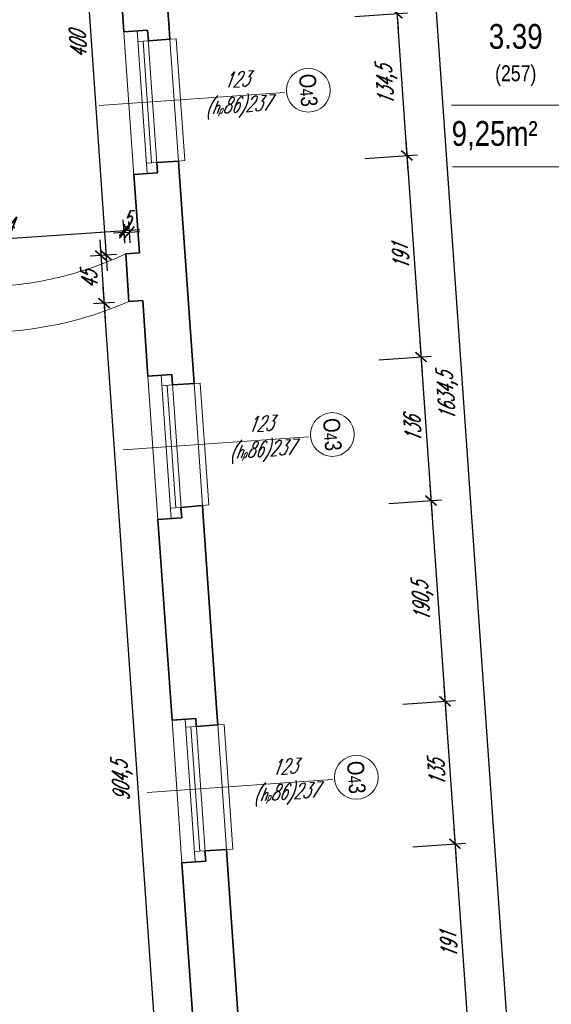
# Model space of a CAD drawing. Header units: millimetres. Extents: x 402 to 79005, y -7782 to 89952.
# Tile 37 of 256: x 22815 to 23318, y 15298 to 16229. Entities that reach past the tile are written whole.
import ezdxf

# ---------------------------------------------------------------- set-up
doc = ezdxf.new("R2010")
doc.units = ezdxf.units.MM
doc.header["$LTSCALE"] = 10
doc.linetypes.add('DASHED', pattern=[19.05, 12.7, -6.35])
doc.layers.get('0').update_dxf_attribs({"lineweight": 0})
doc.layers.get('Defpoints').update_dxf_attribs({"color": 253})
for name, color, linetype, lineweight in [('01 parter - ściany', 253, 'Continuous', 35), ('03-01_okna', 253, 'Continuous', 15), ('04-1_widok', 253, 'Continuous', 5), ('04-2_nad', 253, 'DASHED', 5), ('05-01_wymiary', 253, 'Continuous', 5), ('05-03_opis', 253, 'Continuous', 5)]:
    doc.layers.add(name, color=color, linetype=linetype, lineweight=lineweight)
doc.styles.add('ariel', font='ARIAL.TTF', dxfattribs={"width": 0.8})
doc.styles.add('ariel_wym', font='simplex.shx', dxfattribs={"width": 0.65, "oblique": 25})
doc.dimstyles.new('ariel 50', dxfattribs={"dimtxt": 15, "dimasz": 10, "dimexe": 10, "dimexo": 0, "dimgap": 5, "dimtad": 1, "dimdec": 1, "dimrnd": 0.5, "dimtxsty": 'ariel_wym', "dimblk": 'ARCHTICK', "dimcen": 2.5, "dimdle": 15, "dimazin": 0, "dimtfac": 1, "dimtdec": 1, "dimtix": 1, "dimtmove": 0, "dimatfit": 3, "dimldrblk": 'DOT', "dimfxl": 0, "dimarcsym": 0})
doc.dimstyles.new('ariel 50 wnętrze', dxfattribs={"dimtxt": 15, "dimasz": 10, "dimexe": 10, "dimexo": 0, "dimgap": 5, "dimtad": 1, "dimdec": 1, "dimrnd": 0.5, "dimtxsty": 'ariel_wym', "dimblk": 'ARCHTICK', "dimcen": 2.5, "dimdle": 15, "dimazin": 0, "dimtfac": 1, "dimtdec": 1, "dimtix": 1, "dimtmove": 0, "dimatfit": 3, "dimldrblk": 'DOT', "dimfxl": 0, "dimarcsym": 0})

# ---------------------------------------------------------------- blocks, each defined once
blk = doc.blocks.new('_ArchTick')
at = {"color": 0, "linetype": 'ByBlock', "const_width": 0.15}
blk.add_lwpolyline([(-0.5, -0.5), (0.5, 0.5)], dxfattribs=at)
blk = doc.blocks.new('*D3256')
at = {"layer": '05-01_wymiary', "color": 0, "lineweight": -2}
for p, q in [((23157.44, 16440.96), (23172.87, 16220.28)), ((23118.58, 16423.2), (23168.46, 16426.69)), ((23131.92, 16232.46), (23181.8, 16235.95))]:
    blk.add_line(p, q, dxfattribs=at)
at = {"layer": 'Defpoints', "color": 0, "lineweight": 0}
for p in [(22899.99, 16407.92), (23171.82, 16235.25), (22913.33, 16217.17)]:
    blk.add_point(p, dxfattribs=at)
at = {"layer": '05-01_wymiary', "color": 0, "lineweight": -2, "xscale": 10, "yscale": 10, "zscale": 10}
for p, rotation in [((23158.48, 16426), 94.0000000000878), ((23171.82, 16235.25), 274.0000000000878)]:
    blk.add_blockref('_ArchTick', p, dxfattribs=dict(at, rotation=rotation))
at = {"layer": '05-01_wymiary', "color": 0, "insert": (23152.68, 16329.75), "char_height": 15, "attachment_point": 5, "rotation": 94, "style": 'ariel_wym'}
blk.add_mtext('191', dxfattribs=at)
blk = doc.blocks.new('_Dot')
at = {"color": 0, "linetype": 'ByBlock', "lineweight": -2}
blk.add_line((-0.5, 0), (-1, 0), dxfattribs=at)
at = {"color": 0, "linetype": 'ByBlock', "const_width": 0.5}
blk.add_lwpolyline([(-0.25, 0, 1), (0.25, 0, 1)], format="xyb", close=True, dxfattribs=at)
blk = doc.blocks.new('*D3257')
at = {"layer": '05-01_wymiary', "color": 0, "lineweight": -2}
for p, q in [((23170.78, 16250.21), (23182.26, 16085.93)), ((23131.92, 16232.46), (23181.8, 16235.95)), ((23141.31, 16098.1), (23191.19, 16101.59))]:
    blk.add_line(p, q, dxfattribs=at)
at = {"layer": 'Defpoints', "color": 0, "lineweight": 0}
for p in [(22913.33, 16217.17), (23181.22, 16100.89), (22922.73, 16082.81)]:
    blk.add_point(p, dxfattribs=at)
at = {"layer": '05-01_wymiary', "color": 0, "lineweight": -2, "xscale": 10, "yscale": 10, "zscale": 10}
for p, rotation in [((23171.82, 16235.25), 94.00000000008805), ((23181.22, 16100.89), 274.0000000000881)]:
    blk.add_blockref('_ArchTick', p, dxfattribs=dict(at, rotation=rotation))
at = {"layer": '05-01_wymiary', "color": 0, "insert": (23162.62, 16167.1), "char_height": 15, "attachment_point": 5, "rotation": 94, "style": 'ariel_wym'}
blk.add_mtext('134,5', dxfattribs=at)
blk = doc.blocks.new('*D3258')
at = {"layer": '05-01_wymiary', "color": 0, "lineweight": -2}
for p, q in [((23180.17, 16115.85), (23195.59, 15895.29)), ((23141.31, 16098.1), (23191.19, 16101.59)), ((23154.64, 15907.46), (23204.52, 15910.95))]:
    blk.add_line(p, q, dxfattribs=at)
at = {"layer": 'Defpoints', "color": 0, "lineweight": 0}
for p in [(22922.73, 16082.81), (23194.55, 15910.25), (22928.08, 15891.62)]:
    blk.add_point(p, dxfattribs=at)
at = {"layer": '05-01_wymiary', "color": 0, "lineweight": -2, "xscale": 10, "yscale": 10, "zscale": 10}
for p, rotation in [((23181.22, 16100.89), 94.00000000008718), ((23194.55, 15910.25), 274.0000000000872)]:
    blk.add_blockref('_ArchTick', p, dxfattribs=dict(at, rotation=rotation))
at = {"layer": '05-01_wymiary', "color": 0, "insert": (23175.41, 16004.7), "char_height": 15, "attachment_point": 5, "rotation": 94, "style": 'ariel_wym'}
blk.add_mtext('191', dxfattribs=at)
blk = doc.blocks.new('*D3259')
at = {"layer": '05-01_wymiary', "color": 0, "lineweight": -2}
for p, q in [((23193.5, 15925.22), (23205.09, 15759.52)), ((23154.64, 15907.46), (23204.52, 15910.95)), ((23164.14, 15771.7), (23214.02, 15775.18))]:
    blk.add_line(p, q, dxfattribs=at)
at = {"layer": 'Defpoints', "color": 0, "lineweight": 0}
for p in [(22928.08, 15891.62), (23204.04, 15774.49), (22937.57, 15755.85)]:
    blk.add_point(p, dxfattribs=at)
at = {"layer": '05-01_wymiary', "color": 0, "lineweight": -2, "xscale": 10, "yscale": 10, "zscale": 10}
for p, rotation in [((23194.55, 15910.25), 94.00000000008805), ((23204.04, 15774.49), 274.0000000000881)]:
    blk.add_blockref('_ArchTick', p, dxfattribs=dict(at, rotation=rotation))
at = {"layer": '05-01_wymiary', "color": 0, "insert": (23186.82, 15841.5), "char_height": 15, "attachment_point": 5, "rotation": 94, "style": 'ariel_wym'}
blk.add_mtext('136', dxfattribs=at)
blk = doc.blocks.new('*D3260')
at = {"layer": '05-01_wymiary', "color": 0, "lineweight": -2}
for p, q in [((23202.99, 15789.45), (23218.36, 15569.69)), ((23164.14, 15771.7), (23214.02, 15775.18)), ((23177.41, 15581.86), (23227.29, 15585.35))]:
    blk.add_line(p, q, dxfattribs=at)
at = {"layer": 'Defpoints', "color": 0, "lineweight": 0}
for p in [(22937.57, 15755.85), (23217.32, 15584.65), (22958.83, 15566.57)]:
    blk.add_point(p, dxfattribs=at)
at = {"layer": '05-01_wymiary', "color": 0, "lineweight": -2, "xscale": 10, "yscale": 10, "zscale": 10}
for p, rotation in [((23204.04, 15774.49), 94.00000000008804), ((23217.32, 15584.65), 274.0000000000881)]:
    blk.add_blockref('_ArchTick', p, dxfattribs=dict(at, rotation=rotation))
at = {"layer": '05-01_wymiary', "color": 0, "insert": (23196.78, 15678.6), "char_height": 15, "attachment_point": 5, "rotation": 94, "style": 'ariel_wym'}
blk.add_mtext('190,5', dxfattribs=at)
blk = doc.blocks.new('*D3261')
at = {"layer": '05-01_wymiary', "color": 0, "lineweight": -2}
for p, q in [((23216.27, 15599.61), (23227.79, 15434.82)), ((23177.41, 15581.86), (23227.29, 15585.35)), ((23186.84, 15446.99), (23236.72, 15450.48))]:
    blk.add_line(p, q, dxfattribs=at)
at = {"layer": 'Defpoints', "color": 0, "lineweight": 0}
for p in [(22958.83, 15566.57), (23226.75, 15449.78), (22968.26, 15431.7)]:
    blk.add_point(p, dxfattribs=at)
at = {"layer": '05-01_wymiary', "color": 0, "lineweight": -2, "xscale": 10, "yscale": 10, "zscale": 10}
for p, rotation in [((23217.32, 15584.65), 94.00000000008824), ((23226.75, 15449.78), 274.0000000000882)]:
    blk.add_blockref('_ArchTick', p, dxfattribs=dict(at, rotation=rotation))
at = {"layer": '05-01_wymiary', "color": 0, "insert": (23209.56, 15516.34), "char_height": 15, "attachment_point": 5, "rotation": 94, "style": 'ariel_wym'}
blk.add_mtext('135', dxfattribs=at)
blk = doc.blocks.new('*D3262')
at = {"layer": '05-01_wymiary', "color": 0, "lineweight": -2}
for p, q in [((23225.7, 15464.74), (23241.12, 15244.18)), ((23186.84, 15446.99), (23236.72, 15450.48)), ((23200.17, 15256.35), (23250.05, 15259.84))]:
    blk.add_line(p, q, dxfattribs=at)
at = {"layer": 'Defpoints', "color": 0, "lineweight": 0}
for p in [(22968.26, 15431.7), (23240.08, 15259.14), (22981.59, 15241.07)]:
    blk.add_point(p, dxfattribs=at)
at = {"layer": '05-01_wymiary', "color": 0, "lineweight": -2, "xscale": 10, "yscale": 10, "zscale": 10}
for p, rotation in [((23226.75, 15449.78), 94.00000000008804), ((23240.08, 15259.14), 274.0000000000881)]:
    blk.add_blockref('_ArchTick', p, dxfattribs=dict(at, rotation=rotation))
at = {"layer": '05-01_wymiary', "color": 0, "insert": (23220.94, 15353.59), "char_height": 15, "attachment_point": 5, "rotation": 94, "style": 'ariel_wym'}
blk.add_mtext('191', dxfattribs=at)
blk = doc.blocks.new('*D3265')
at = {"layer": '05-01_wymiary', "color": 0, "lineweight": -2}
for p, q in [((23176.32, 16704.04), (23292.42, 15043.68)), ((23137.46, 16686.28), (23187.34, 16689.77)), ((23251.47, 15055.86), (23301.35, 15059.34))]:
    blk.add_line(p, q, dxfattribs=at)
at = {"layer": 'Defpoints', "color": 0, "lineweight": 0}
for p in [(22924.67, 16671.4), (23291.37, 15058.65), (23038.68, 15040.98)]:
    blk.add_point(p, dxfattribs=at)
at = {"layer": '05-01_wymiary', "color": 0, "lineweight": -2, "xscale": 10, "yscale": 10, "zscale": 10}
for p, rotation in [((23177.36, 16689.07), 94.0000000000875), ((23291.37, 15058.65), 274.0000000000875)]:
    blk.add_blockref('_ArchTick', p, dxfattribs=dict(at, rotation=rotation))
at = {"layer": '05-01_wymiary', "color": 0, "insert": (23220.47, 15872.89), "char_height": 15, "attachment_point": 5, "rotation": 94, "style": 'ariel_wym'}
blk.add_mtext('1634,5', dxfattribs=at)
blk = doc.blocks.new('*D3364')
at = {"layer": '05-01_wymiary', "color": 0, "lineweight": -2}
for p, q in [((22914.09, 16020), (22912.69, 16039.95)), ((22665.12, 16012.62), (22928.35, 16031.02)), ((22680.78, 16003.69), (22679.39, 16023.64))]:
    blk.add_line(p, q, dxfattribs=at)
at = {"layer": 'Defpoints', "color": 0, "lineweight": 0}
for p in [(22913.39, 16029.98), (22914.94, 16007.89), (22681.79, 15989.35)]:
    blk.add_point(p, dxfattribs=at)
at = {"layer": '05-01_wymiary', "color": 0, "lineweight": -2, "xscale": 10, "yscale": 10, "zscale": 10}
for p, rotation in [((22913.39, 16029.98), 3.999999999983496), ((22680.09, 16013.66), 183.9999999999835)]:
    blk.add_blockref('_ArchTick', p, dxfattribs=dict(at, rotation=rotation))
at = {"layer": '05-01_wymiary', "color": 0, "insert": (22795.87, 16034.29), "char_height": 15, "attachment_point": 5, "rotation": 4, "style": 'ariel_wym'}
blk.add_mtext('234', dxfattribs=at)
blk = doc.blocks.new('*D3365')
at = {"layer": '05-01_wymiary', "color": 0, "lineweight": -2}
for p, q in [((22914.23, 16018.01), (22912.83, 16037.96)), ((22919.22, 16018.35), (22917.82, 16038.31)), ((22913.53, 16027.98), (22903.55, 16027.28)), ((22913.53, 16027.98), (22918.52, 16028.33)), ((22918.52, 16028.33), (22928.49, 16029.03))]:
    blk.add_line(p, q, dxfattribs=at)
at = {"layer": 'Defpoints', "color": 0, "lineweight": 0}
for p in [(22918.52, 16028.33), (22914.94, 16007.89), (22919.92, 16008.24)]:
    blk.add_point(p, dxfattribs=at)
at = {"layer": '05-01_wymiary', "color": 0, "lineweight": -2, "xscale": 10, "yscale": 10, "zscale": 10}
for p, rotation in [((22913.53, 16027.98), 3.999999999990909), ((22918.52, 16028.33), 183.9999999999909)]:
    blk.add_blockref('_ArchTick', p, dxfattribs=dict(at, rotation=rotation))
at = {"layer": '05-01_wymiary', "color": 0, "insert": (22915.15, 16040.62), "char_height": 15, "attachment_point": 5, "rotation": 4, "style": 'ariel_wym'}
blk.add_mtext('5', dxfattribs=at)
blk = doc.blocks.new('*D2598')
at = {"layer": '05-01_wymiary', "color": 0, "lineweight": -2}
for p, q in [((22867.39, 16420.68), (22897.4, 15991.62)), ((22878.42, 16406.41), (22858.46, 16405.02)), ((22906.33, 16007.29), (22886.37, 16005.89))]:
    blk.add_line(p, q, dxfattribs=at)
at = {"layer": 'Defpoints', "color": 0, "lineweight": 0}
for p in [(22892.01, 16407.36), (22896.35, 16006.59), (22927.9, 16008.79)]:
    blk.add_point(p, dxfattribs=at)
at = {"layer": '05-01_wymiary', "color": 0, "lineweight": -2, "xscale": 10, "yscale": 10, "zscale": 10}
for p, rotation in [((22868.44, 16405.71), 94.00000000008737), ((22896.35, 16006.59), 274.0000000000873)]:
    blk.add_blockref('_ArchTick', p, dxfattribs=dict(at, rotation=rotation))
at = {"layer": '05-01_wymiary', "color": 0, "insert": (22869.93, 16205.28), "char_height": 15, "attachment_point": 5, "rotation": 94, "style": 'ariel_wym'}
blk.add_mtext('400', dxfattribs=at)
blk = doc.blocks.new('*D2599')
at = {"layer": '05-01_wymiary', "color": 0, "lineweight": -2}
for p, q in [((22890.32, 16021.2), (22895.55, 15946.29)), ((22901.34, 16006.94), (22881.39, 16005.54)), ((22904.48, 15961.95), (22884.53, 15960.55))]:
    blk.add_line(p, q, dxfattribs=at)
at = {"layer": 'Defpoints', "color": 0, "lineweight": 0}
for p in [(22927.9, 16008.79), (22894.51, 15961.25), (22931.05, 15963.8)]:
    blk.add_point(p, dxfattribs=at)
at = {"layer": '05-01_wymiary', "color": 0, "lineweight": -2, "xscale": 10, "yscale": 10, "zscale": 10}
for p, rotation in [((22891.36, 16006.24), 94.00000000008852), ((22894.51, 15961.25), 274.0000000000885)]:
    blk.add_blockref('_ArchTick', p, dxfattribs=dict(at, rotation=rotation))
at = {"layer": '05-01_wymiary', "color": 0, "insert": (22880.47, 15982.87), "char_height": 15, "attachment_point": 5, "rotation": 94, "style": 'ariel_wym'}
blk.add_mtext('45', dxfattribs=at)
blk = doc.blocks.new('*D2600')
at = {"layer": '05-01_wymiary', "color": 0, "lineweight": -2}
for p, q in [((22893.46, 15976.21), (22958.66, 15043.79)), ((22904.48, 15961.95), (22884.53, 15960.55)), ((22967.59, 15059.45), (22947.64, 15058.06))]:
    blk.add_line(p, q, dxfattribs=at)
at = {"layer": 'Defpoints', "color": 0, "lineweight": 0}
for p in [(22931.05, 15963.8), (22957.62, 15058.75), (22994.16, 15061.31)]:
    blk.add_point(p, dxfattribs=at)
at = {"layer": '05-01_wymiary', "color": 0, "lineweight": -2, "xscale": 10, "yscale": 10, "zscale": 10}
for p, rotation in [((22894.51, 15961.25), 94.00000000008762), ((22957.62, 15058.75), 274.0000000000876)]:
    blk.add_blockref('_ArchTick', p, dxfattribs=dict(at, rotation=rotation))
at = {"layer": '05-01_wymiary', "color": 0, "insert": (22912.17, 15509.03), "char_height": 15, "attachment_point": 5, "rotation": 94, "style": 'ariel_wym'}
blk.add_mtext('904,5', dxfattribs=at)

msp = doc.modelspace()

# ---------------------------------------------------------------- linework, layer by layer
at = {"layer": '01 parter - ściany'}
for p, q in [((22913.28, 16217.88), (22899.99, 16407.92)), ((22956.18, 16220.88), (22942.89, 16410.92)), ((22913.28, 16217.88), (22935.73, 16219.45)), ((22964.94, 16095.59), (22944.49, 16094.16)), ((22965.62, 16085.81), (22964.94, 16095.59)), ((22944.49, 16094.16), (22945.17, 16084.38)), ((22922.73, 16082.81), (22945.17, 16084.38)), ((22927.9, 16008.79), (22922.73, 16082.81)), ((22979.65, 15885.2), (22965.62, 16085.81)), ((22927.9, 16008.79), (22914.94, 16007.89)), ((22914.94, 16007.89), (22918.08, 15962.9)), ((22918.08, 15962.9), (22931.05, 15963.8)), ((22936.06, 15892.18), (22931.05, 15963.8)), ((22936.06, 15892.18), (22958.5, 15893.75)), ((22958.5, 15893.75), (22959.2, 15883.77)), ((22959.2, 15883.77), (22979.65, 15885.2)), ((22945.55, 15756.41), (22968, 15757.98)), ((22958.83, 15566.57), (22945.55, 15756.41)), ((23001.72, 15569.57), (22988.45, 15759.41)), ((22958.83, 15566.57), (22981.27, 15568.14)), ((22981.79, 15560.76), (22981.27, 15568.14)), ((23001.72, 15569.57), (23002.24, 15562.19)), ((23002.24, 15562.19), (22981.79, 15560.76)), ((23024.48, 15244.07), (23011.15, 15434.7)), ((22968.26, 15431.7), (22990.7, 15433.27)), ((22981.59, 15241.07), (22968.26, 15431.7))]:
    msp.add_line(p, q, dxfattribs=at)
for points in [[(22956.18, 16220.88), (22956.88, 16210.91), (22936.43, 16209.48), (22935.73, 16219.45)], [(22968, 15757.98), (22967.3, 15767.96), (22987.71, 15769.88), (22988.45, 15759.41)], [(23011.15, 15434.7), (23010.48, 15444.28), (22990.01, 15443.25), (22990.7, 15433.27)]]:
    msp.add_lwpolyline(points, dxfattribs=at)
at = {"layer": '03-01_okna', "linetype": 'Continuous', "lineweight": 0}
for p, q in [((22935.2, 16083.69), (22925.75, 16218.76)), ((22945.17, 16084.38), (22935.73, 16219.45)), ((22936.43, 16209.48), (22926.45, 16208.78)), ((22939.49, 16094.01), (22931.44, 16209.13)), ((22944.48, 16094.36), (22934.5, 16093.66)), ((22958.02, 15757.28), (22948.53, 15893.05)), ((22968, 15757.98), (22958.5, 15893.75)), ((22959.2, 15883.77), (22949.23, 15883.08)), ((22962.31, 15767.61), (22954.21, 15883.42)), ((22967.3, 15767.96), (22957.32, 15767.26)), ((22980.73, 15432.58), (22971.3, 15567.45)), ((22990.7, 15433.27), (22981.27, 15568.14)), ((22981.79, 15560.76), (22971.81, 15560.06)), ((22985.02, 15442.9), (22976.8, 15560.41)), ((22990.01, 15443.25), (22980.03, 15442.55))]:
    msp.add_line(p, q, dxfattribs=at)
at = {"layer": '03-01_okna', "linetype": 'DASHED'}
for p, q in [((22956.88, 16210.91), (22964.94, 16095.59)), ((22979.65, 15885.2), (22987.71, 15769.88)), ((23002.24, 15562.19), (23010.48, 15444.28))]:
    msp.add_line(p, q, dxfattribs=at)
at = {"layer": '03-01_okna', "linetype": 'Continuous', "lineweight": 0}
for points in [[(22964.94, 16095.59), (22970.92, 16096.01), (22962.86, 16211.33), (22956.88, 16210.91)], [(22987.71, 15769.88), (22993.7, 15770.3), (22985.64, 15885.62), (22979.65, 15885.2)], [(23010.48, 15444.28), (23016.47, 15444.7), (23008.22, 15562.61), (23002.24, 15562.19)]]:
    msp.add_lwpolyline(points, dxfattribs=at)
at = {"layer": '04-1_widok'}
for p, q in [((22922.78, 16082.1), (22913.33, 16217.17)), ((22945.55, 15756.41), (22936.06, 15892.18)), ((22968.26, 15431.7), (22958.83, 15566.57))]:
    msp.add_line(p, q, dxfattribs=at)
at = {"layer": '04-2_nad', "ltscale": 2}
for centre, radius, start, end in [((22774.07, 16307.15), 330.75, 253.77286, 295.20653), ((22778.66, 16279.47), 345.92, 254.23089, 293.76911)]:
    msp.add_arc(centre, radius, start, end, dxfattribs=at)
at = {"layer": '05-03_opis', "lineweight": 0}
for p, q in [((22889.7, 16148.27), (23065.29, 16160.55)), ((22912.47, 15822.56), (23088.06, 15834.84)), ((22935.15, 15498.26), (23110.74, 15510.53))]:
    msp.add_line(p, q, dxfattribs=at)
at = {"layer": '05-03_opis'}
for p, q in [((23223.51, 16148.46), (23519.34, 16148.46)), ((23224.29, 16090.1), (23519.34, 16090.1))]:
    msp.add_line(p, q, dxfattribs=at)
at = {"layer": '05-03_opis', "lineweight": 0}
for centre in [(23087.88, 16162.63), (23110.66, 15836.92), (23133.34, 15512.62)]:
    msp.add_circle(centre, 20.69, dxfattribs=at)

# ---------------------------------------------------------------- texts
at = {"layer": '05-03_opis', "char_height": 23.4234, "width": 108.9126, "attachment_point": 5, "style": 'ariel'}
for s, insert in [('{\\fArial|b0|i0|c238|p34;3.39\\P\\H0.6404x;(257)}', (23284.3, 16195.96)), ('{\\fArial|b0|i0|c238|p34;9,25m²}', (23264.36, 16119.55))]:
    msp.add_mtext(s, dxfattribs=dict(at, insert=insert))
at = {"layer": '05-03_opis', "lineweight": 0, "attachment_point": 5}
for s, insert, char_height, width, rotation, style in [('O{\\H0.7576x;4}3', (23087.88, 16162.63), 15.84, 75.1935, 274, 'ariel'), ('123\\P({\\H0.8333x;h\\H0.6x;p}86)237', (23020.44, 16158.48), 14.4, 62.6613, 4, 'ariel_wym'), ('123\\P({\\H0.8333x;h\\H0.6x;p}86)237', (23043.21, 15832.78), 14.4, 62.6613, 4, 'ariel_wym'), ('O{\\H0.7576x;4}3', (23110.66, 15836.92), 15.84, 75.1935, 274, 'ariel'), ('123\\P({\\H0.8333x;h\\H0.6x;p}86)237', (23065.89, 15508.47), 14.4, 62.6613, 4, 'ariel_wym'), ('O{\\H0.7576x;4}3', (23133.34, 15512.62), 15.84, 75.1935, 274, 'ariel')]:
    msp.add_mtext(s, dxfattribs=dict(at, insert=insert, char_height=char_height, width=width, rotation=rotation, style=style))

# ---------------------------------------------------------------- dimensions: what is measured, and where the dimension line sits
at = {"layer": '05-01_wymiary'}
for base, p1, p2, picture, middle in [((23291.37, 15058.65), (22924.67, 16671.4), (23038.68, 15040.98), '*D3265', (23220.47, 15872.89)), ((23171.82, 16235.25), (22899.99, 16407.92), (22913.33, 16217.17), '*D3256', (23152.68, 16329.75)), ((23181.22, 16100.89), (22913.33, 16217.17), (22922.73, 16082.81), '*D3257', (23162.62, 16167.1)), ((23194.55, 15910.25), (22922.73, 16082.81), (22928.08, 15891.62), '*D3258', (23175.41, 16004.7)), ((23204.04, 15774.49), (22928.08, 15891.62), (22937.57, 15755.85), '*D3259', (23186.82, 15841.5)), ((23217.32, 15584.65), (22937.57, 15755.85), (22958.83, 15566.57), '*D3260', (23196.78, 15678.6)), ((23226.75, 15449.78), (22958.83, 15566.57), (22968.26, 15431.7), '*D3261', (23209.56, 15516.34)), ((23240.08, 15259.14), (22968.26, 15431.7), (22981.59, 15241.07), '*D3262', (23220.94, 15353.59))]:
    dim = msp.add_linear_dim(base=base, p1=p1, p2=p2, angle=94, dimstyle='ariel 50', dxfattribs=at)
    dim.commit()
    dim.dimension.update_dxf_attribs({"geometry": picture, "text_midpoint": middle})
for base, p1, p2, angle, picture, middle in [((22896.35, 16006.59), (22892.01, 16407.36), (22927.9, 16008.79), 94, '*D2598', (22869.93, 16205.28)), ((22918.52, 16028.33), (22914.94, 16007.89), (22919.92, 16008.24), 4, '*D3365', (22915.15, 16040.62)), ((22913.39, 16029.98), (22681.79, 15989.35), (22914.94, 16007.89), 4, '*D3364', (22795.87, 16034.29)), ((22894.51, 15961.25), (22927.9, 16008.79), (22931.05, 15963.8), 94, '*D2599', (22880.47, 15982.87)), ((22957.62, 15058.75), (22931.05, 15963.8), (22994.16, 15061.31), 94, '*D2600', (22912.17, 15509.03))]:
    dim = msp.add_linear_dim(base=base, p1=p1, p2=p2, angle=angle, dimstyle='ariel 50 wnętrze', override={"dimtmove": 1}, dxfattribs=at)
    dim.commit()
    dim.dimension.update_dxf_attribs({"geometry": picture, "text_midpoint": middle})

doc.saveas('drawing.dxf')
